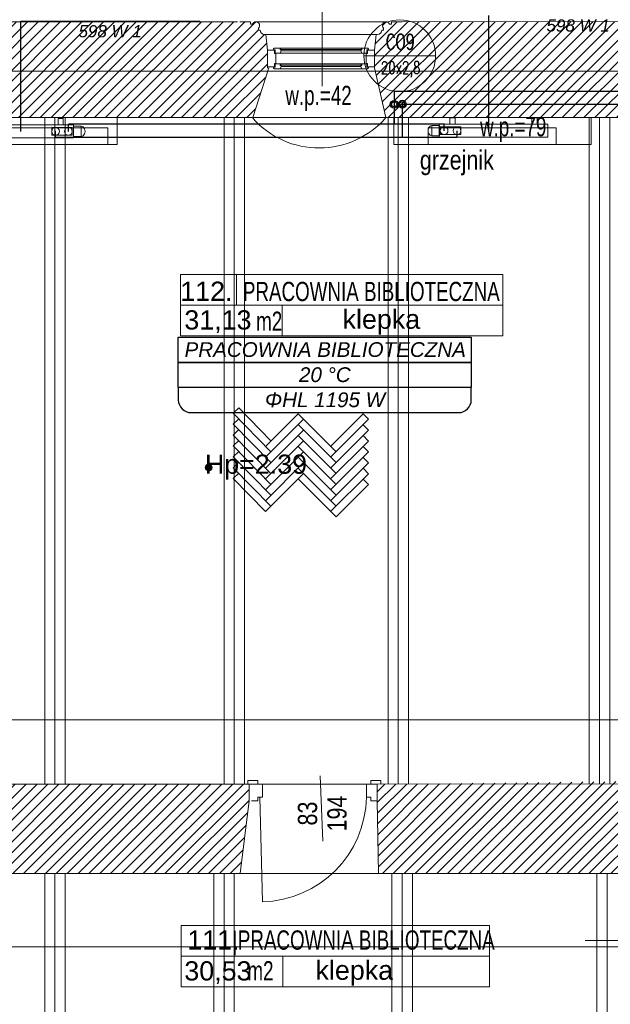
# Model space of a CAD drawing. Header units: millimetres. Extents: x -573548 to 674770, y -210017 to -47794.
# Tile 36 of 234: x 96020 to 100630, y -150704 to -143018. Entities that reach past the tile are written whole.
import ezdxf
from ezdxf.enums import TextEntityAlignment as Align
from ezdxf.lldxf.tags import DXFTag

# ---------------------------------------------------------------- set-up
doc = ezdxf.new("R2010")
doc.units = ezdxf.units.MM
for name, color, linetype, lineweight in [('_S_CO_OPIS_PION', 7, 'Continuous', 13), ('A.05 RZUT 1 PIĘTRA_is$0$0_Nr_pióra__12', 8, 'Continuous', 9), ('A.05 RZUT 1 PIĘTRA_is$0$A-DRZWI_Nr_pióra__9', 8, 'Continuous', 9), ('A.05 RZUT 1 PIĘTRA_is$0$A-OKNA-OPIS_Nr_pióra__8', 8, 'Continuous', 9), ('A.05 RZUT 1 PIĘTRA_is$0$A-OPISY-2_Nr_pióra__2', 8, 'Continuous', 9), ('A.05 RZUT 1 PIĘTRA_is$0$A-OPISY-3_Nr_pióra__6', 8, 'Continuous', 9), ('A.05 RZUT 1 PIĘTRA_is$0$A-WYSOKOSCI_Nr_pióra__7', 8, 'Continuous', 9), ('A.05 RZUT 1 PIĘTRA_is$0$belki nad_Nr_pióra__1', 8, 'Continuous', 9), ('A.05 RZUT 1 PIĘTRA_is$0$CO TO JEST_Nr_pióra__1', 8, 'Continuous', 9), ('A.05 RZUT 1 PIĘTRA_is$0$detalokna_Nr_pióra__1', 8, 'Continuous', 9), ('A.05 RZUT 1 PIĘTRA_is$0$detalokna_Nr_pióra__41', 8, 'Continuous', 9), ('A.05 RZUT 1 PIĘTRA_is$0$Drawing & Figure_Nr_pióra__18', 8, 'Continuous', 9), ('A.05 RZUT 1 PIĘTRA_is$0$DRZWI_Nr_pióra__41', 8, 'Continuous', 9), ('A.05 RZUT 1 PIĘTRA_is$0$linia nadproza_Nr_pióra__1', 8, 'Continuous', 9), ('A.05 RZUT 1 PIĘTRA_is$0$Nowe_Annotation - Text_Nr_pióra__59', 8, 'Continuous', 9), ('A.05 RZUT 1 PIĘTRA_is$0$Nowe_GRZEJNIK_Nr_pióra__59', 8, 'Continuous', 9), ('A.05 RZUT 1 PIĘTRA_is$0$OKNO_DETAL_Nr_pióra__1', 8, 'Continuous', 9), ('A.05 RZUT 1 PIĘTRA_is$0$OKNO_DETAL_Nr_pióra__41', 8, 'Continuous', 9), ('A.05 RZUT 1 PIĘTRA_is$0$opisy inne_Nr_pióra__1', 8, 'Continuous', 9), ('A.05 RZUT 1 PIĘTRA_is$0$OSIE_Nr_pióra__1', 8, 'Continuous', 9), ('A.05 RZUT 1 PIĘTRA_is$0$PARAPET_Nr_pióra__7', 8, 'Continuous', 9), ('A.05 RZUT 1 PIĘTRA_is$0$POSADZKI_Nr_pióra__18', 8, 'Continuous', 9), ('A.05 RZUT 1 PIĘTRA_is$0$SCIANY_KONSTR_Nr_pióra__21', 8, 'Continuous', 9), ('A.05 RZUT 1 PIĘTRA_is$0$strop_Nr_pióra__8', 8, 'Continuous', 9), ('A.05 RZUT 1 PIĘTRA_is$0$Structural - Bearing_Nr_pióra__21', 8, 'Continuous', 9), ('A.05 RZUT 1 PIĘTRA_is$0$Structural - Grid', 8, 'Continuous', 9), ('A.05 RZUT 1 PIĘTRA_is$0$Structural - Grid_Nr_pióra__17', 8, 'Continuous', 9), ('A.05 RZUT 1 PIĘTRA_is$0$WIDOK_Nr_pióra__8', 8, 'Continuous', 9), ('A.05 RZUT 1 PIĘTRA_is$0$ściany_Nr_pióra__3', 8, 'Continuous', 9), ('FLUID-Powrót', 7, 'Continuous', 30), ('FLUID-Zasilanie', 7, 'Continuous', 30), ('SAN_Armatura CO na rozwinięciu', 7, 'Continuous', 13), ('SAN_Armatura CO na rzucie', 7, 'Continuous', 13), ('SAN_Grzejniki CO na rzucie', 7, 'Continuous', 13), ('SAN_Przewody powrotne CO na rzucie', 5, 'Continuous', 40), ('SAN_Przewody zasilające CO na rzucie', 1, 'Continuous', 40)]:
    doc.layers.add(name, color=color, linetype=linetype, lineweight=lineweight)
for name, color, linetype in [('SAN_Etykiety grzejników CO na rzucie', 7, 'Continuous'), ('SAN_Etykiety pomieszczeń na rzucie', 7, 'Continuous'), ('SAN_Piony CO na rzucie', 8, 'Continuous')]:
    doc.layers.add(name, color=color, linetype=linetype)
doc.styles.add('A.05 RZUT 1 PIĘTRA_is$0$STYL_AUTOMATYCZNY_1', font='arial.ttf')
doc.styles.add('A.05 RZUT 1 PIĘTRA_is$0$STYL_AUTOMATYCZNY_4', font='arial.ttf', dxfattribs={"width": 0.8})
doc.styles.add('A.05 RZUT 1 PIĘTRA_is$0$STYL_AUTOMATYCZNY_5', font='arial.ttf', dxfattribs={"width": 0.7})
doc.styles.add('A.05 RZUT 1 PIĘTRA_is$0$STYL_AUTOMATYCZNY_7', font='arial.ttf', dxfattribs={"width": 0.8})
doc.styles.add('Etykiety grzejników CO na rzucie', font='ariali.ttf')
doc.styles.add('Etykiety pomieszczeń na rzucie', font='ariali.ttf')
doc.styles.add('JOLARD', font='complex.shx', dxfattribs={"width": 0.7})
tags = doc.linetypes.add('DASH', pattern=[15, 10, -5]).pattern_tags.tags
tags[6:7] = [DXFTag(74, 4), DXFTag(75, 0), DXFTag(340, '0'), DXFTag(46, 0.0), DXFTag(50, 0.0), DXFTag(44, 0.0), DXFTag(45, 0.0)]
tags[4:5] = [DXFTag(74, 4), DXFTag(75, 0), DXFTag(340, '0'), DXFTag(46, 0.0), DXFTag(50, 0.0), DXFTag(44, 0.0), DXFTag(45, 0.0)]
pattern_1 = [(45, (0, 0), (-42.426407, 42.426407), [])]

# ---------------------------------------------------------------- blocks, each defined once
blk = doc.blocks.new('A.05 RZUT 1 PIĘTRA_is$0$Standardowy znacznik osi_3')
at = {"layer": 'A.05 RZUT 1 PIĘTRA_is$0$Structural - Grid_Nr_pióra__17'}
blk.add_line((2962.2, 0), (40906.6, 0), dxfattribs=at)
at = {"layer": 'A.05 RZUT 1 PIĘTRA_is$0$Structural - Grid_Nr_pióra__17', "style": 'A.05 RZUT 1 PIĘTRA_is$0$STYL_AUTOMATYCZNY_1'}
for tag, p in [('AC_MarkerText_1_0', (-250, -335)), ('AC_MarkerText_1_1', (44118.7, -335))]:
    blk.add_attdef(tag, text='', height=350, rotation=180, dxfattribs=at).set_placement(p, align=Align.TOP_CENTER)
blk = doc.blocks.new('A.05 RZUT 1 PIĘTRA_is$0$Standardowy znacznik osi_4')
at = {"layer": 'A.05 RZUT 1 PIĘTRA_is$0$Structural - Grid_Nr_pióra__17'}
blk.add_line((1000, 0), (42868.7, 0), dxfattribs=at)
at = {"layer": 'A.05 RZUT 1 PIĘTRA_is$0$Structural - Grid_Nr_pióra__17', "style": 'A.05 RZUT 1 PIĘTRA_is$0$STYL_AUTOMATYCZNY_1'}
for tag, p in [('AC_MarkerText_1_0', (-250, -335)), ('AC_MarkerText_1_1', (44118.7, -335))]:
    blk.add_attdef(tag, text='', height=350, rotation=180, dxfattribs=at).set_placement(p, align=Align.TOP_CENTER)
blk = doc.blocks.new('A.05 RZUT 1 PIĘTRA_is')
at = {"layer": 'A.05 RZUT 1 PIĘTRA_is$0$A-WYSOKOSCI_Nr_pióra__7'}
blk.add_hatch(color=256, dxfattribs=at).paths.add_polyline_path([(97806.6, -96512.7, 1), (97753.2, -96512.7, 1)])
at = {"layer": 'A.05 RZUT 1 PIĘTRA_is$0$Drawing & Figure_Nr_pióra__18'}
h = blk.add_hatch(dxfattribs=at)
h.set_pattern_fill('Common_Brick_0001', color=256, style=0, pattern_type=2)
h.set_pattern_definition(pattern_1)
h.paths.add_polyline_path([(92921.6, -93135.2), (92908.2, -93255.2), (92908.2, -93385.2), (92908.2, -93397.8), (93023.3, -93781.9), (95003.3, -93781.9), (95006, -94282.9), (95007.1, -94482.9), (95022.7, -97341), (95023.8, -97541), (95616.6, -97541), (95615.9, -97341), (95604.9, -94482.9), (95604.1, -94282.9), (95602.2, -93782.9), (98123.3, -93782.9), (98249.4, -93395.1), (98239.4, -93394.6), (98239.4, -93255.2), (98226, -93135.2), (98216.5, -93135.2, -0.383982), (98181, -93099.9), (98168.7, -93099.9), (98168.7, -93084.9, 1.205804), (98120.8, -93052.7), (98106, -93052.7), (98106, -93035.2), (98023.4, -93035.2), (98003.4, -93035.2), (96156.2, -93035.2), (96073.5, -93035.2), (96073.5, -93052.7), (96058.8, -93052.7, 0.263086), (96035.8, -93035.2), (96027.8, -93035.2, 0.761796), (96020.3, -93091.3), (96020.3, -93106.1), (95573.5, -93106.1), (95126.7, -93106.1), (95126.7, -93091.3, 0.761796), (95119.2, -93035.2), (95111.3, -93035.2, 0.263086), (95088.3, -93052.7), (95073.5, -93052.7), (95073.5, -93035.2), (94991.1, -93035.2), (93124.2, -93035.2), (93041.6, -93035.2), (93041.6, -93052.7), (93026.8, -93052.7, 1.205804), (92978.9, -93084.9), (92978.9, -93099.9), (92966.6, -93099.9, -0.383982), (92931.1, -93135.2)])
h = blk.add_hatch(dxfattribs=at)
h.set_pattern_fill('Common_Brick_0001', color=256, style=0, pattern_type=2)
h.set_pattern_definition(pattern_1)
h.paths.add_polyline_path([(99072.5, -93395.1), (99163.3, -93782.9), (101390.5, -93782.9), (101652.9, -93782.9), (101664.5, -93782.9), (101664.5, -93880.3), (102055.1, -93902.6), (102182.1, -93902.2), (102181.7, -93782.8), (103531.9, -93782.9), (103531.9, -93783), (104146.5, -93783), (104252.6, -93395.1), (104252.6, -93389), (104252.6, -93382.6), (104252.6, -93252.6), (104239.3, -93132.6), (104229.7, -93132.6, -0.383982), (104194.2, -93097.2), (104181.9, -93097.2), (104181.9, -93082.2, 1.205804), (104134.1, -93050), (104119.3, -93050), (104119.3, -93032.6), (104036.6, -93032.6), (102171.9, -93032.6), (102089.2, -93032.6), (102089.2, -93050), (102074.4, -93050, 0.263086), (102051.4, -93032.6), (102043.5, -93032.6, 0.761796), (102036, -93088.6), (102036, -93103.5), (101589.2, -93103.5), (101142.4, -93103.5), (101142.4, -93088.6, 0.761796), (101134.9, -93032.6), (101127, -93032.6, 0.263086), (101104, -93050), (101089.2, -93050), (101089.2, -93032.6), (101079.9, -93032.6), (99205.8, -93035.2), (99205.8, -93052.7), (99191, -93052.7, 1.205804), (99143.2, -93084.9), (99143.2, -93099.9), (99130.8, -93099.9, -0.383982), (99095.3, -93135.2), (99085.8, -93135.2), (99072.5, -93255.2)])
h = blk.add_hatch(dxfattribs=at)
h.set_pattern_fill('Common_Brick_0001', color=256, style=0, pattern_type=2)
h.set_pattern_definition(pattern_1)
h.paths.add_polyline_path([(99094.4, -98984.5), (99094.4, -99114.5), (99105, -99682.9), (101265, -99682.9), (101265, -99914.6), (101265, -100205.7), (101265, -100632.9), (101664.2, -100632.9), (101664.2, -101174.4), (101974.1, -101174.4), (101974.1, -100521.7), (102874.1, -100527), (102875, -100087.3), (102850.9, -100084.7), (102850.9, -99957.3), (102821.1, -99957.2), (102821.1, -99956.7), (102191.9, -99954.2), (102190.9, -99903.3), (101953.7, -99903.3), (101953, -99466.3), (101952.9, -99403.3), (102190.9, -99403.3), (102188.5, -99228.9), (102184.6, -98949.9), (102182, -98765.8), (102162, -98765.8), (102087.1, -98765.8), (102087.1, -98765.9), (101949.5, -98769.1), (101949.5, -98625.8), (102182, -98625.8), (102181.9, -94913.1), (102053.8, -94913.1), (101659.4, -94891.2), (101644.5, -98079.9), (101329.1, -98081.1), (101314.5, -98961), (99339.4, -98984.5), (99339.4, -98984.2), (99259.4, -98984.3), (99179.4, -98984.4), (99124.2, -98984.5)])
h = blk.add_hatch(dxfattribs=at)
h.set_pattern_fill('Common_Brick_0001', color=256, style=0, pattern_type=2)
h.set_pattern_definition(pattern_1)
h.paths.add_polyline_path([(89654.6, -100102.9), (89694.3, -101162.9), (90244.3, -101151.9), (90244.3, -101152.9), (90264.3, -101152.9), (90264.3, -100832.9), (90764.3, -100826.6), (90823.3, -100825.8), (90823.3, -100825.3), (90903.3, -100824.3), (90903.3, -100824.8), (90983.3, -100823.8), (93664.1, -100790.2), (93744.1, -100789.2), (93824.1, -100788.2), (94503.3, -100779.6), (94854.3, -100775.2), (94934.3, -100774.2), (95014.3, -100773.2), (95044.3, -100772.9), (95044.3, -101287.2), (95044.3, -104162.2), (95044.3, -104362.2), (95044.3, -104732.9), (93158.2, -104732.9), (93068.8, -105120.5), (93068.8, -105263.1), (93082.2, -105383.1), (93091.7, -105383.1, -0.383982), (93127.2, -105418.4), (93139.5, -105418.4), (93139.5, -105433.4, 1.205804), (93187.4, -105465.6), (93202.1, -105465.6), (93202.1, -105483.1), (93284.8, -105483.1), (95122.5, -105483.1), (95163.8, -105483.1), (95163.8, -105465.6), (95178.6, -105465.6, 0.263086), (95201.5, -105483.1), (95209.5, -105483.1, 0.761796), (95217, -105427), (95217, -105412.2), (95663.8, -105412.2), (96110.6, -105412.2), (96110.6, -105427, 0.761796), (96118.1, -105483.1), (96126, -105483.1, 0.263086), (96149, -105465.6), (96163.8, -105465.6), (96163.8, -105483.1), (96246.4, -105483.1), (98021.7, -105483.1), (98037.6, -105483.1), (98037.6, -105465.6), (98052.4, -105465.6, 1.205804), (98100.2, -105433.4), (98100.2, -105418.4), (98112.6, -105418.4, -0.383982), (98148.1, -105383.1), (98157.6, -105383.1), (98170.9, -105263.1), (98170.9, -105130.5), (98077.5, -104882.9), (97788, -104882.9), (95677.5, -104882.9), (95679.6, -104662.9), (95682.5, -104362.2), (95684.4, -104162.2), (95712.1, -101287.2), (95727.5, -99682.9), (98025, -99682.9), (98094.2, -99114.5), (98094.2, -98984.5), (95622.2, -98984.5), (95616.6, -97541), (95023.8, -97541), (95026.5, -98041.5), (94503.3, -98041.4), (93024.1, -98041), (93024.1, -98041), (93024.1, -98532.9), (93024.1, -98981.5), (93034.1, -98981.5), (93164.1, -98981.5), (93164.1, -98532.9), (93164.1, -98201.5), (94503.3, -98201.5), (95016.5, -98201.5), (95016.5, -99042.9), (95036.5, -99042.9), (95274.5, -99042.9), (95274.5, -99182.9), (95016.5, -99182.9), (95016.5, -100032.8), (94642.7, -100032.8), (94503.3, -100032.8), (94346.5, -100032.8), (93368.8, -100032.8), (93187.6, -100032.8), (93187.6, -99972.8), (93047.6, -99972.8), (93047.6, -100102.8), (92867.6, -100102.8), (92867.6, -100591.8), (92867.6, -100622.8), (91784.1, -100622.8), (91784.1, -99845), (91644.1, -99845), (91644.1, -100102.9), (90903.3, -100102.9), (90764.3, -100102.9)])
h.paths.add_polyline_path([(94000.4, -100634.4), (93799.7, -100634.4), (93799.7, -100374.4), (94079.7, -100374.4), (94079.7, -100565.3)], flags=0)
h = blk.add_hatch(dxfattribs=at)
h.set_pattern_fill('Common_Brick_0001', color=256, style=0, pattern_type=2)
h.set_pattern_definition(pattern_1)
h.paths.add_polyline_path([(99004.1, -105130.5), (99004.1, -105133.1), (99004.1, -105263.1), (99017.4, -105383.1), (99026.9, -105383.1, -0.383982), (99062.4, -105418.4), (99074.8, -105418.4), (99074.8, -105433.4, 1.205804), (99122.6, -105465.6), (99137.4, -105465.6), (99137.4, -105483.1), (99204.1, -105483.1), (100947.8, -105483.1), (101030.5, -105483.1), (101030.5, -105465.6), (101045.3, -105465.6, 0.263086), (101068.2, -105483.1), (101076.2, -105483.1, 0.761796), (101083.7, -105427), (101083.7, -105412.2), (101530.5, -105412.2), (101977.3, -105412.2), (101977.3, -105427, 0.761796), (101984.8, -105483.1), (101992.7, -105483.1, 0.263086), (102015.7, -105465.6), (102030.5, -105465.6), (102030.5, -105483.1), (102113.1, -105483.1), (103924.3, -105483.1), (103924.3, -105465.7), (103939, -105465.7, 1.205804), (103986.9, -105433.5), (103986.9, -105418.5), (103999.2, -105418.5, -0.383982), (104034.7, -105383.1), (104044.2, -105383.1), (104057.6, -105263.1), (104057.6, -105133.1), (104057.6, -105120.6), (103945.6, -104852.9), (103944.9, -104852.9), (103844.1, -104852.9), (103844.1, -104162.2), (103844.1, -102612.9), (104065.1, -102614.3), (104741.9, -102618.9), (104741.9, -102618.7), (106171.9, -102627.6), (106171.9, -102628.6), (106251.9, -102629.2), (106251.9, -102618.7), (106370.4, -102462.9), (104954.1, -102462.9), (104954.1, -102402.3), (104954.2, -102162.3), (104954.2, -101922.3), (104954.2, -101876.9), (104954.2, -101286.9), (104954.2, -101086.9), (104954.2, -100540.3), (105004.2, -100540.6), (105004.6, -100517.3), (105003.8, -100516.6), (105001.4, -100099.6), (105011.2, -100099.6), (104997.1, -99971.2), (104808.8, -99969.9), (104807.5, -100169.9), (104600.5, -100168.5), (104107.5, -100165.1), (104108.8, -99965.1), (103861, -99963.2), (103861, -100145.9), (103873.8, -100532.8), (104843.4, -100540.6), (104843.4, -101086.9), (104843.4, -101286.9), (104843.4, -101876.9), (104843.5, -102467.9), (104065.1, -102467.9), (103743.6, -102467.9), (103743.6, -102482.8), (103746.4, -102482.8), (103744.1, -102612.9), (103743.7, -102612.9), (103744, -104162.2), (103744.1, -104862.9), (101964.1, -104862.9), (101964.1, -104482.9), (101889.3, -104482.9), (101749.6, -104482.9), (101749.6, -104482.7), (101749.3, -104342.9), (101963.9, -104342.9), (101963.9, -104162.2), (101963.9, -102612.9), (102946.5, -102612.8), (102946.5, -102462.9), (102251.9, -102462.9), (102171.9, -102462.9), (102091.9, -102462.9), (101974.1, -102462.9), (101974.1, -102205.7), (101974.1, -102162.9), (101834.1, -102162.9), (101667.5, -102152.9), (101623.3, -104162.2), (101612.3, -104662.9), (101607.5, -104882.9), (99117.5, -104882.9)])
at = {"layer": 'A.05 RZUT 1 PIĘTRA_is$0$0_Nr_pióra__12'}
blk.add_line((100717.1, -100205.6), (101723.4, -100205.7), dxfattribs=at)
at = {"layer": 'A.05 RZUT 1 PIĘTRA_is$0$A-DRZWI_Nr_pióra__9'}
blk.add_line((98649.2, -98919.6), (98669.2, -99430.5), dxfattribs=at)
blk.add_lwpolyline([(98178.2, -99087.5), (98198.2, -99903.7, 0.402585), (99010.4, -99087.5)], format="xyb", dxfattribs=at)
at = {"layer": 'A.05 RZUT 1 PIĘTRA_is$0$A-OKNA-OPIS_Nr_pióra__8'}
blk.add_line((98664.6, -93537.7), (98664.6, -92594.1), dxfattribs=at)
at = {"layer": 'A.05 RZUT 1 PIĘTRA_is$0$A-OPISY-3_Nr_pióra__6'}
for p, q in [((97997.6, -95006.8), (97997.6, -95246.9)), ((97560.4, -95246.9), (100074.5, -95246.9)), ((98353.4, -95246.9), (98353.4, -95486.9)), ((97985.4, -100129.1), (97985.4, -100319)), ((97565.8, -100327.9), (99967, -100327.9)), ((98358.7, -100328), (98358.7, -100567.9))]:
    blk.add_line(p, q, dxfattribs=at)
for points in [[(97560.4, -95486.9), (97560.4, -95006.9), (100074.5, -95006.9), (100074.5, -95486.9)], [(97565.8, -100567.9), (97565.8, -100087.9), (99971.8, -100087.9), (99971.8, -100567.9)]]:
    blk.add_lwpolyline(points, close=True, dxfattribs=at)
at = {"layer": 'A.05 RZUT 1 PIĘTRA_is$0$A-WYSOKOSCI_Nr_pióra__7'}
blk.add_circle((97779.9, -96512.7), 26.7, dxfattribs=at)
at = {"layer": 'A.05 RZUT 1 PIĘTRA_is$0$belki nad_Nr_pióra__1'}
for p, q in [((96499.4, -93782.9), (96499.4, -98984.5)), ((96659.4, -93782.9), (96659.4, -98984.5)), ((97899.4, -93782.9), (97899.4, -98984.5)), ((98059.4, -93782.9), (98059.4, -98984.5)), ((99179.4, -93782.9), (99179.4, -98984.5)), ((99339.4, -93782.9), (99339.4, -98984.5)), ((100749.4, -93782.9), (100749.4, -98984.5)), ((100909.4, -93782.9), (100909.4, -98984.5)), ((96499.4, -99682.9), (96499.4, -104882.9)), ((96659.4, -99682.9), (96659.4, -104882.9)), ((97819.4, -99682.9), (97819.4, -104882.9)), ((97979.4, -99682.9), (97979.4, -104882.9)), ((99209.4, -99682.9), (99209.4, -104882.9)), ((99369.4, -99682.9), (99369.4, -104882.9)), ((100809.4, -99682.9), (100809.4, -104882.9))]:
    blk.add_line(p, q, dxfattribs=at)
at = {"layer": 'A.05 RZUT 1 PIĘTRA_is$0$CO TO JEST_Nr_pióra__1'}
for p, q in [((97064.6, -93782.9), (97064.6, -93992.9)), ((99224.3, -93785.6), (99224.3, -93992.9)), ((100764.1, -93782.9), (100764.1, -93992.9)), ((97064.6, -93992.9), (95603, -93992.9)), ((100764.1, -93992.9), (99224.3, -93992.9))]:
    blk.add_line(p, q, dxfattribs=at)
at = {"layer": 'A.05 RZUT 1 PIĘTRA_is$0$detalokna_Nr_pióra__1'}
for p, q in [((99160.3, -93034.7), (98156.2, -93034.7)), ((99085.8, -93135.2), (98226, -93135.2))]:
    blk.add_line(p, q, dxfattribs=at)
at = {"layer": 'A.05 RZUT 1 PIĘTRA_is$0$detalokna_Nr_pióra__41'}
for points in [[(98303.9, -93282.2), (98303.9, -93359.2), (98303.9, -93282.2), (98293.9, -93282.2), (98293.9, -93255.2), (98239.4, -93255.2), (98239.4, -93385.2), (98293.9, -93385.2), (98293.9, -93359.2), (98303.9, -93359.2)], [(99007.9, -93282.2), (99007.9, -93359.2), (99007.9, -93282.2), (99017.9, -93282.2), (99017.9, -93255.2), (99072.5, -93255.2), (99072.5, -93385.2), (99017.9, -93385.2), (99017.9, -93359.2), (99007.9, -93359.2)]]:
    blk.add_lwpolyline(points, dxfattribs=at)
at = {"layer": 'A.05 RZUT 1 PIĘTRA_is$0$DRZWI_Nr_pióra__41'}
for p, q in [((98162.5, -98984.5), (98114.2, -98984.5)), ((99046.1, -98984.5), (99094.4, -98984.5))]:
    blk.add_line(p, q, dxfattribs=at)
for points in [[(98162.5, -98956.3), (98088.4, -98956.3, 0.414334), (98084.4, -98960.3), (98084.5, -98984.5)], [(99046.1, -98956.3), (99120.2, -98956.3, -0.414334), (99124.2, -98960.3), (99124.2, -98984.5)]]:
    blk.add_lwpolyline(points, format="xyb", dxfattribs=at)
for points in [[(98114.2, -99114.5), (98162.5, -99114.5), (98162.5, -99087.5), (98198.2, -99087.5), (98198.2, -98984.5), (98162.5, -98984.5), (98162.5, -98956.3)], [(99094.4, -99114.5), (99046.1, -99114.5), (99046.1, -99087.5), (99010.4, -99087.5), (99010.4, -98984.5), (99046.1, -98984.5), (99046.1, -98956.3)]]:
    blk.add_lwpolyline(points, dxfattribs=at)
at = {"layer": 'A.05 RZUT 1 PIĘTRA_is$0$linia nadproza_Nr_pióra__1'}
for p, q in [((98094.2, -98984.5), (99094.4, -98984.5)), ((98025, -99682.9), (99105, -99682.9))]:
    blk.add_line(p, q, dxfattribs=at)
at = {"layer": 'A.05 RZUT 1 PIĘTRA_is$0$Nowe_GRZEJNIK_Nr_pióra__59'}
for points in [[(95691.4, -93992.9), (96991.4, -93992.9), (96991.4, -93862.9), (95691.4, -93862.9)], [(99492, -93992.9), (100492, -93992.9), (100492, -93862.9), (99492, -93862.9)]]:
    blk.add_lwpolyline(points, close=True, dxfattribs=at)
at = {"layer": 'A.05 RZUT 1 PIĘTRA_is$0$OKNO_DETAL_Nr_pióra__1'}
for p, q in [((98975.7, -93278.5), (98336.1, -93278.5)), ((98974.9, -93240.5), (98336.9, -93240.5)), ((98965.9, -93262.4), (98345.9, -93262.4)), ((98974.9, -93363), (98336.9, -93363)), ((98975.7, -93401), (98336.1, -93401)), ((98965.9, -93384.9), (98345.9, -93384.9))]:
    blk.add_line(p, q, dxfattribs=at)
at = {"layer": 'A.05 RZUT 1 PIĘTRA_is$0$OKNO_DETAL_Nr_pióra__41'}
for p, q in [((98336.9, -93240.5), (98345.7, -93250.5)), ((98974.9, -93250.5), (98336.9, -93250.5)), ((98974.9, -93240.5), (98966.2, -93250.5)), ((98336.9, -93363), (98345.7, -93373)), ((98974.9, -93373), (98336.9, -93373)), ((98974.9, -93363), (98966.2, -93373))]:
    blk.add_line(p, q, dxfattribs=at)
for points in [[(98312, -93278.5), (98297.9, -93278.5), (98297.9, -93252.5), (98285.9, -93252.5), (98285.9, -93248.5, -0.414214), (98293.9, -93240.5), (98312.1, -93240.5), (98336.9, -93240.5), (98336.9, -93252.5), (98345.9, -93252.5), (98345.9, -93262.4), (98344.9, -93262.4), (98336.1, -93278.5)], [(98999.8, -93278.5), (99013.9, -93278.5), (99013.9, -93252.5), (99025.9, -93252.5), (99025.9, -93248.5, 0.414214), (99017.9, -93240.5), (98999.7, -93240.5), (98974.9, -93240.5), (98974.9, -93252.5), (98965.9, -93252.5), (98965.9, -93262.4), (98966.9, -93262.4), (98975.7, -93278.5)], [(98293.9, -93401, -0.414214), (98285.9, -93393), (98285.9, -93388.9), (98297.9, -93388.9), (98297.9, -93363), (98336.9, -93363), (98336.9, -93375), (98345.9, -93375), (98345.9, -93384.9), (98344.9, -93384.9), (98336.1, -93401)], [(99017.9, -93401, 0.414214), (99025.9, -93393), (99025.9, -93388.9), (99013.9, -93388.9), (99013.9, -93363), (98974.9, -93363), (98974.9, -93375), (98965.9, -93375), (98965.9, -93384.9), (98966.9, -93384.9), (98975.7, -93401)]]:
    blk.add_lwpolyline(points, format="xyb", close=True, dxfattribs=at)
at = {"layer": 'A.05 RZUT 1 PIĘTRA_is$0$OSIE_Nr_pióra__1'}
for p, q in [((96579.4, -93782.9), (96579.4, -98984.5)), ((97979.4, -93782.9), (97979.4, -98984.5)), ((99259.4, -93782.9), (99259.4, -98984.5)), ((100829.4, -93782.9), (100829.4, -98984.5)), ((96579.4, -99682.9), (96579.4, -104882.9)), ((97899.4, -99682.9), (97899.4, -104882.9)), ((99289.4, -99682.9), (99289.4, -104882.9)), ((100889.4, -99682.9), (100889.4, -104882.9))]:
    blk.add_line(p, q, dxfattribs=at)
at = {"layer": 'A.05 RZUT 1 PIĘTRA_is$0$POSADZKI_Nr_pióra__18'}
for p, q in [((97971.1, -96090.7), (98013.5, -96048.3)), ((98264.6, -96306.1), (98013.5, -96048.3)), ((98264.6, -96390.9), (97971.1, -96090.7)), ((97971.1, -96175.6), (98013.5, -96133.1)), ((98222.2, -96348.5), (98476.8, -96093.9)), ((98222.2, -96433.3), (98519.2, -96136.4)), ((98773.7, -96390.9), (98476.8, -96093.9)), ((98476.8, -96178.8), (98519.2, -96136.4)), ((98731.3, -96348.5), (98984.5, -96095.3)), ((98731.3, -96433.3), (99026.9, -96137.7)), ((99026.9, -96137.7), (98984.5, -96095.3)), ((98264.6, -96475.8), (97971.1, -96175.6)), ((97971.1, -96260.4), (98013.5, -96218)), ((98773.7, -96475.8), (98476.8, -96178.8)), ((99026.9, -96222.6), (98984.5, -96180.1)), ((98264.6, -96560.6), (97971.1, -96260.4)), ((98222.2, -96518.2), (98519.2, -96221.2)), ((98773.7, -96560.6), (98476.8, -96263.6)), ((98731.3, -96518.2), (99026.9, -96222.6)), ((99026.9, -96307.4), (98984.5, -96265)), ((97971.1, -96345.3), (98013.5, -96302.8)), ((98264.6, -96645.5), (97971.1, -96345.3)), ((98222.2, -96603), (98519.2, -96306.1)), ((98773.7, -96645.5), (98476.8, -96348.5)), ((98731.3, -96603), (99026.9, -96307.4)), ((99026.9, -96392.3), (98984.5, -96349.9)), ((97971.1, -96430.1), (98013.5, -96387.7)), ((98264.6, -96730.3), (97971.1, -96430.1)), ((98222.2, -96687.9), (98519.2, -96390.9)), ((98773.7, -96730.3), (98476.8, -96433.3)), ((98731.3, -96687.9), (99026.9, -96392.3)), ((99026.9, -96477.1), (98984.5, -96434.7)), ((97971.1, -96515), (98013.5, -96472.5)), ((98264.6, -96815.2), (97971.1, -96515)), ((98222.2, -96772.8), (98519.2, -96475.8)), ((98773.7, -96815.2), (98476.8, -96518.2)), ((98519.2, -96560.6), (98476.8, -96518.2)), ((98731.3, -96772.8), (99026.9, -96477.1)), ((99026.9, -96562), (98984.5, -96519.6)), ((97971.1, -96599.8), (98013.5, -96557.4)), ((98222.2, -96857.6), (97971.1, -96599.8)), ((98222.2, -96857.6), (98519.2, -96560.6)), ((98773.7, -96900), (98476.8, -96603)), ((98731.3, -96857.6), (99026.9, -96562)), ((98773.7, -96900), (99026.9, -96646.8)), ((99026.9, -96646.8), (98984.5, -96604.4))]:
    blk.add_line(p, q, dxfattribs=at)
at = {"layer": 'A.05 RZUT 1 PIĘTRA_is$0$SCIANY_KONSTR_Nr_pióra__21'}
for p, q in [((98123.3, -93782.9), (95602.2, -93782.9)), ((101664.5, -93782.9), (99163.3, -93782.9)), ((98134, -98984.5), (95622.2, -98984.5)), ((98094.2, -98984.5), (98094.2, -99114.5)), ((101314.1, -98981.5), (99094.4, -98984.5)), ((99094.4, -98984.5), (99094.4, -99114.5)), ((98025, -99682.9), (98094.2, -99114.5)), ((99105, -99682.9), (99094.4, -99114.5)), ((98025, -99682.9), (95727.5, -99682.9)), ((101265, -99682.9), (99105, -99682.9))]:
    blk.add_line(p, q, dxfattribs=at)
at = {"layer": 'A.05 RZUT 1 PIĘTRA_is$0$strop_Nr_pióra__8'}
blk.add_arc((98640.9, -93326.3), 693.6, 221.72943, 318.83591, dxfattribs=at)
at = {"layer": 'A.05 RZUT 1 PIĘTRA_is$0$Structural - Bearing_Nr_pióra__21'}
for p, q in [((98003.4, -93035.2), (96087.6, -93035.2)), ((101079.9, -93032.6), (99205.8, -93035.2)), ((98249.4, -93395.1), (98123.3, -93782.9)), ((99072.5, -93395.1), (99163.3, -93782.9))]:
    blk.add_line(p, q, dxfattribs=at)
for points in [[(98023.4, -93035.2), (98106, -93035.2), (98106, -93052.7), (98120.8, -93052.7, -1.205804), (98168.7, -93084.9), (98168.7, -93099.9), (98181, -93099.9, 0.383982), (98216.5, -93135.2), (98226, -93135.2), (98239.4, -93255.2), (98239.4, -93397.8)], [(99288.4, -93035.2), (99205.8, -93035.2), (99205.8, -93052.7), (99191, -93052.7, 1.205804), (99143.2, -93084.9), (99143.2, -93099.9), (99130.8, -93099.9, -0.383982), (99095.3, -93135.2), (99085.8, -93135.2), (99072.5, -93255.2), (99072.5, -93397.8)]]:
    blk.add_lwpolyline(points, format="xyb", dxfattribs=at)
at = {"layer": 'A.05 RZUT 1 PIĘTRA_is$0$WIDOK_Nr_pióra__8'}
blk.add_line((99163.3, -93782.9), (98123.3, -93782.9), dxfattribs=at)
at = {"layer": 'A.05 RZUT 1 PIĘTRA_is$0$ściany_Nr_pióra__3'}
blk.add_line((98239.4, -93391.6), (98239.4, -93385.2), dxfattribs=at)
at = {"layer": 'A.05 RZUT 1 PIĘTRA_is$0$Structural - Grid', "zscale": 1000, "rotation": 180}
for name, p in [('A.05 RZUT 1 PIĘTRA_is$0$Standardowy znacznik osi_3', (121686.6, -93420.2)), ('A.05 RZUT 1 PIĘTRA_is$0$Standardowy znacznik osi_4', (121683.4, -98482.5)), ('A.05 RZUT 1 PIĘTRA_is$0$Standardowy znacznik osi_3', (121683.4, -100254.9))]:
    blk.add_blockref(name, p, dxfattribs=at)
at = {"layer": 'A.05 RZUT 1 PIĘTRA_is$0$A-OPISY-2_Nr_pióra__2', "char_height": 150}
for s, insert, attachment_point, style in [('\\A1;{\\pql;\\fArial|b0|i0|c238|p0;\\W1.000000;112.}', (97557.3, -95213), 7, 'A.05 RZUT 1 PIĘTRA_is$0$STYL_AUTOMATYCZNY_1'), ('\\A1;{\\pql;\\fArial|b0|i0|c238|p0;\\W0.700000;PRACOWNIA BIBLIOTECZNA}', (98046.3, -95216.9), 7, 'A.05 RZUT 1 PIĘTRA_is$0$STYL_AUTOMATYCZNY_5'), ('\\A1;{\\pqr;\\fArial|b0|i0|c238|p0;\\W0.700000;m2}', (98353.4, -95296.8), 3, 'A.05 RZUT 1 PIĘTRA_is$0$STYL_AUTOMATYCZNY_5'), ('\\A1;{\\pql;\\fArial|b0|i0|c238|p0;\\W1.000000;31,13}', (97589.3, -95464.6), 7, 'A.05 RZUT 1 PIĘTRA_is$0$STYL_AUTOMATYCZNY_1'), ('\\A1;{\\pql;\\fArial|b0|i0|c238|p0;\\W1.000000;klepka}', (98824.5, -95476.4), 7, 'A.05 RZUT 1 PIĘTRA_is$0$STYL_AUTOMATYCZNY_1'), ('\\A1;{\\pql;\\fArial|b0|i0|c238|p0;\\W1.000000;111.}', (97612.5, -100276.5), 7, 'A.05 RZUT 1 PIĘTRA_is$0$STYL_AUTOMATYCZNY_1'), ('\\A1;{\\pql;\\fArial|b0|i0|c238|p0;\\W0.700000;PRACOWNIA BIBLIOTECZNA}', (98006.7, -100279), 7, 'A.05 RZUT 1 PIĘTRA_is$0$STYL_AUTOMATYCZNY_5'), ('\\A1;{\\pqr;\\fArial|b0|i0|c238|p0;\\W0.700000;m2}', (98285.4, -100366.5), 3, 'A.05 RZUT 1 PIĘTRA_is$0$STYL_AUTOMATYCZNY_5'), ('\\A1;{\\pql;\\fArial|b0|i0|c238|p0;\\W1.000000;30,53}', (97589.3, -100545.6), 7, 'A.05 RZUT 1 PIĘTRA_is$0$STYL_AUTOMATYCZNY_1'), ('\\A1;{\\pql;\\fArial|b0|i0|c238|p0;\\W1.000000;klepka}', (98613.4, -100557.4), 7, 'A.05 RZUT 1 PIĘTRA_is$0$STYL_AUTOMATYCZNY_1')]:
    blk.add_mtext(s, dxfattribs=dict(at, insert=insert, attachment_point=attachment_point, style=style))
at = {"layer": 'A.05 RZUT 1 PIĘTRA_is$0$A-WYSOKOSCI_Nr_pióra__7', "insert": (98148.2, -96510.4), "char_height": 150, "attachment_point": 5, "style": 'A.05 RZUT 1 PIĘTRA_is$0$STYL_AUTOMATYCZNY_1'}
blk.add_mtext('\\A1;{\\pqc;\\fArial|b0|i0|c238|p0;\\W1.000000;Hp=2.39}', dxfattribs=at)
at = {"layer": 'A.05 RZUT 1 PIĘTRA_is$0$Nowe_Annotation - Text_Nr_pióra__59', "insert": (99427.6, -94233.2), "char_height": 150, "attachment_point": 7, "style": 'A.05 RZUT 1 PIĘTRA_is$0$STYL_AUTOMATYCZNY_7'}
blk.add_mtext('\\A1;{\\pql;\\fArial|b0|i0|c238|p0;\\W0.800000;grzejnik }', dxfattribs=at)
at = {"layer": 'A.05 RZUT 1 PIĘTRA_is$0$opisy inne_Nr_pióra__1', "char_height": 150, "attachment_point": 5, "rotation": 90, "style": 'A.05 RZUT 1 PIĘTRA_is$0$STYL_AUTOMATYCZNY_4'}
for s, insert in [('\\A1;{\\pqc;\\fArial|b0|i0|c238|p0;\\W0.800000;83}', (98551.5, -99214.7)), ('\\A1;{\\pqc;\\fArial|b0|i0|c238|p0;\\W0.800000;194}', (98781.2, -99214.7))]:
    blk.add_mtext(s, dxfattribs=dict(at, insert=insert))
at = {"layer": 'A.05 RZUT 1 PIĘTRA_is$0$PARAPET_Nr_pióra__7', "char_height": 150, "style": 'A.05 RZUT 1 PIĘTRA_is$0$STYL_AUTOMATYCZNY_5'}
for s, insert, attachment_point in [('\\A1;{\\pqc;\\fArial|b0|i0|c238|p0;\\W0.700000;w.p.=42}', (98636.7, -93632.2), 5), ('\\A1;{\\pql;\\fArial|b0|i0|c238|p0;\\W0.700000;w.p.=79}', (99897.3, -93973.6), 7)]:
    blk.add_mtext(s, dxfattribs=dict(at, insert=insert, attachment_point=attachment_point))
blk = doc.blocks.new('CZLVK_P_55_5_85_5_10_V')
at = {"layer": 'SAN_Grzejniki CO na rzucie'}
for points in [[(-300, -50), (-300, 0), (-340, 0), (-340, -50)], [(340, -50), (340, 0), (300, 0), (300, -50)], [(425, -150), (-425, -150), (-425, -50), (425, -50), (425, -150)]]:
    blk.add_lwpolyline(points, dxfattribs=at)
blk = doc.blocks.new('VERTPIPECOSUPPLY_P')
at = {"layer": 'SAN_Przewody zasilające CO na rzucie', "lineweight": 13}
blk.add_circle((0, 0), 30, dxfattribs=at)
blk = doc.blocks.new('VERTPIPECORETURN_P')
at = {"layer": 'SAN_Przewody powrotne CO na rzucie', "lineweight": 13}
blk.add_circle((0, 0), 30, dxfattribs=at)
blk = doc.blocks.new('ZTGRZVK_P_V')
at = {"layer": 'SAN_Armatura CO na rozwinięciu'}
blk.add_lwpolyline([(-50, 40), (-110, 40), (-110, -40), (-50, -40), (-50, 40)], dxfattribs=at)
blk.add_ellipse((-110, 0), major_axis=(0, 40), ratio=0.75, start_param=0, end_param=3.141593, dxfattribs=at)
blk = doc.blocks.new('ZAWGVK_P_V')
at = {"layer": 'SAN_Armatura CO na rzucie'}
blk.add_lwpolyline([(80, 30), (-80, 30), (-80, -30), (80, -30), (80, 30)], dxfattribs=at)
blk = doc.blocks.new('CZLVK_P_55_5_80_0_10_V')
at = {"layer": 'SAN_Grzejniki CO na rzucie'}
for points in [[(-280, -50), (-280, 0), (-320, 0), (-320, -50)], [(320, -50), (320, 0), (280, 0), (280, -50)], [(400, -150), (-400, -150), (-400, -50), (400, -50), (400, -150)]]:
    blk.add_lwpolyline(points, dxfattribs=at)

msp = doc.modelspace()

# ---------------------------------------------------------------- linework, layer by layer
at = {"layer": '_S_CO_OPIS_PION', "lineweight": 9, "ltscale": 50}
msp.add_line((98705.9, -143299.8), (99266.3, -143299.8), dxfattribs=at)
msp.add_circle((98986.1, -143299.8), 280.2, dxfattribs=at)
at = {"layer": 'FLUID-Powrót', "color": 142, "linetype": 'DASH', "ltscale": 10}
for points in [[(102184.4, -143830.9), (102022.4, -143830.9), (102022.4, -143578), (98942.4, -143578), (98942.4, -143678.3)], [(98942.4, -143678.3), (98942.4, -143832.9)], [(99332.7, -143832.9), (96400, -143832.9)], [(96400, -143890), (96400, -143832.9)], [(99332.7, -143884.8), (99332.7, -143832.9)]]:
    msp.add_lwpolyline(points, dxfattribs=at)
at = {"layer": 'FLUID-Powrót', "color": 142, "linetype": 'DASH', "ltscale": 2}
msp.add_circle((98942.4, -143678.7), 30, dxfattribs=at)
at = {"layer": 'FLUID-Powrót', "color": 142, "linetype": 'DASH', "ltscale": 10}
msp.add_circle((98942.4, -143678.3), 20, dxfattribs=at)
at = {"layer": 'FLUID-Zasilanie', "color": 11, "linetype": 'Continuous'}
for points in [[(99006.1, -143677.8), (101960.8, -143677.8), (101960.8, -143929.8), (102284.4, -143929.8)], [(99006.1, -143678.3), (99006.1, -143934.8)], [(96300, -143934.8), (96300, -143887.1)], [(96300, -143934.8), (99432.7, -143934.8)], [(99432.7, -143884.8), (99432.7, -143934.8)]]:
    msp.add_lwpolyline(points, dxfattribs=at)
for centre, radius in [((99006.1, -143677.8, 0), 30), ((99006.1, -143678.3), 20)]:
    msp.add_circle(centre, radius, dxfattribs=at)
at = {"layer": 'SAN_Etykiety grzejników CO na rzucie'}
for p, q in [((99682.7, -143884.8), (99682.7, -142984.8)), ((96030, -143890), (96030, -143030)), ((96030, -143030), (97427, -143030))]:
    msp.add_line(p, q, dxfattribs=at)
at = {"layer": 'SAN_Etykiety pomieszczeń na rzucie'}
for points in [[(97257.8, -145693.7), (97257.8, -145497.7), (99544.8, -145497.7), (99544.8, -145693.7), (97257.8, -145693.7)], [(97257.8, -145889.7), (97257.8, -145693.7), (99544.8, -145693.7), (99544.8, -145889.7), (97257.8, -145889.7)]]:
    msp.add_lwpolyline(points, dxfattribs=at)
msp.add_open_spline([(97257.8, -145889.7), (97257.8, -145898.7), (97257.8, -145978.7), (97257.8, -145987.7), (97257.8, -145987.7), (97257.8, -146036.7), (97306.8, -146085.7), (97355.8, -146085.7), (97355.8, -146085.7), (97364.8, -146085.7), (99437.8, -146085.7), (99446.8, -146085.7), (99446.8, -146085.7), (99495.8, -146085.7), (99544.8, -146036.7), (99544.8, -145987.7), (99544.8, -145987.7), (99544.8, -145978.7), (99544.8, -145898.7), (99544.8, -145889.7)], degree=3, knots=[0, 0, 0, 0, 0.05, 0.05, 0.05, 0.050001, 0.1, 0.1, 0.1, 0.100001, 0.15, 0.15, 0.15, 0.150001, 0.2, 0.2, 0.2, 0.200001, 1, 1, 1, 1], dxfattribs=at)

# ---------------------------------------------------------------- block references
at = {"color": 150}
msp.add_blockref('A.05 RZUT 1 PIĘTRA_is', (-284.4, -50000), dxfattribs=at)
at = {"layer": 'SAN_Armatura CO na rzucie', "xscale": -1}
for name, p in [('ZAWGVK_P_V', (96350, -143890)), ('ZTGRZVK_P_V', (96390, -143890))]:
    msp.add_blockref(name, p, dxfattribs=at)
at = {"layer": 'SAN_Armatura CO na rzucie'}
for name, p in [('ZTGRZVK_P_V', (99347.7, -143884.8)), ('ZAWGVK_P_V', (99382.7, -143884.8))]:
    msp.add_blockref(name, p, dxfattribs=at)
at = {"layer": 'SAN_Grzejniki CO na rzucie', "xscale": -1}
msp.add_blockref('CZLVK_P_55_5_80_0_10_V', (96040, -143790), dxfattribs=at)
at = {"layer": 'SAN_Grzejniki CO na rzucie'}
msp.add_blockref('CZLVK_P_55_5_85_5_10_V', (99717.7, -143784.8), dxfattribs=at)
at = {"layer": 'SAN_Piony CO na rzucie', "xscale": -1}
for name, p in [('VERTPIPECOSUPPLY_P', (96300, -143890)), ('VERTPIPECORETURN_P', (96400, -143890))]:
    msp.add_blockref(name, p, dxfattribs=at)
at = {"layer": 'SAN_Piony CO na rzucie'}
for name, p in [('VERTPIPECORETURN_P', (99332.7, -143884.8)), ('VERTPIPECOSUPPLY_P', (99432.7, -143884.8))]:
    msp.add_blockref(name, p, dxfattribs=at)

# ---------------------------------------------------------------- texts
at = {"layer": '_S_CO_OPIS_PION', "lineweight": 9, "ltscale": 50, "style": 'JOLARD', "width": 0.7}
for s, height, p in [('CO9', 120, (98991.2, -143190.2)), ('20x2,8', 96, (98993, -143392.2))]:
    msp.add_text(s, height=height, dxfattribs=at).set_placement(p, align=Align.MIDDLE_CENTER)
at = {"layer": 'SAN_Etykiety grzejników CO na rzucie', "style": 'Etykiety grzejników CO na rzucie'}
for p in [(100131.7, -143110.8), (96479, -143156)]:
    msp.add_text('598 W 1', height=95, dxfattribs=at).set_placement(p)
at = {"layer": 'SAN_Etykiety pomieszczeń na rzucie', "style": 'Etykiety pomieszczeń na rzucie'}
for s, p in [('PRACOWNIA BIBLIOTECZNA', (97306.8, -145650.7)), ('20 °C', (98199.8, -145846.7)), ('ΦHL 1195 W', (97933.8, -146042.7))]:
    msp.add_text(s, height=115, dxfattribs=at).set_placement(p)

doc.saveas('drawing.dxf')
